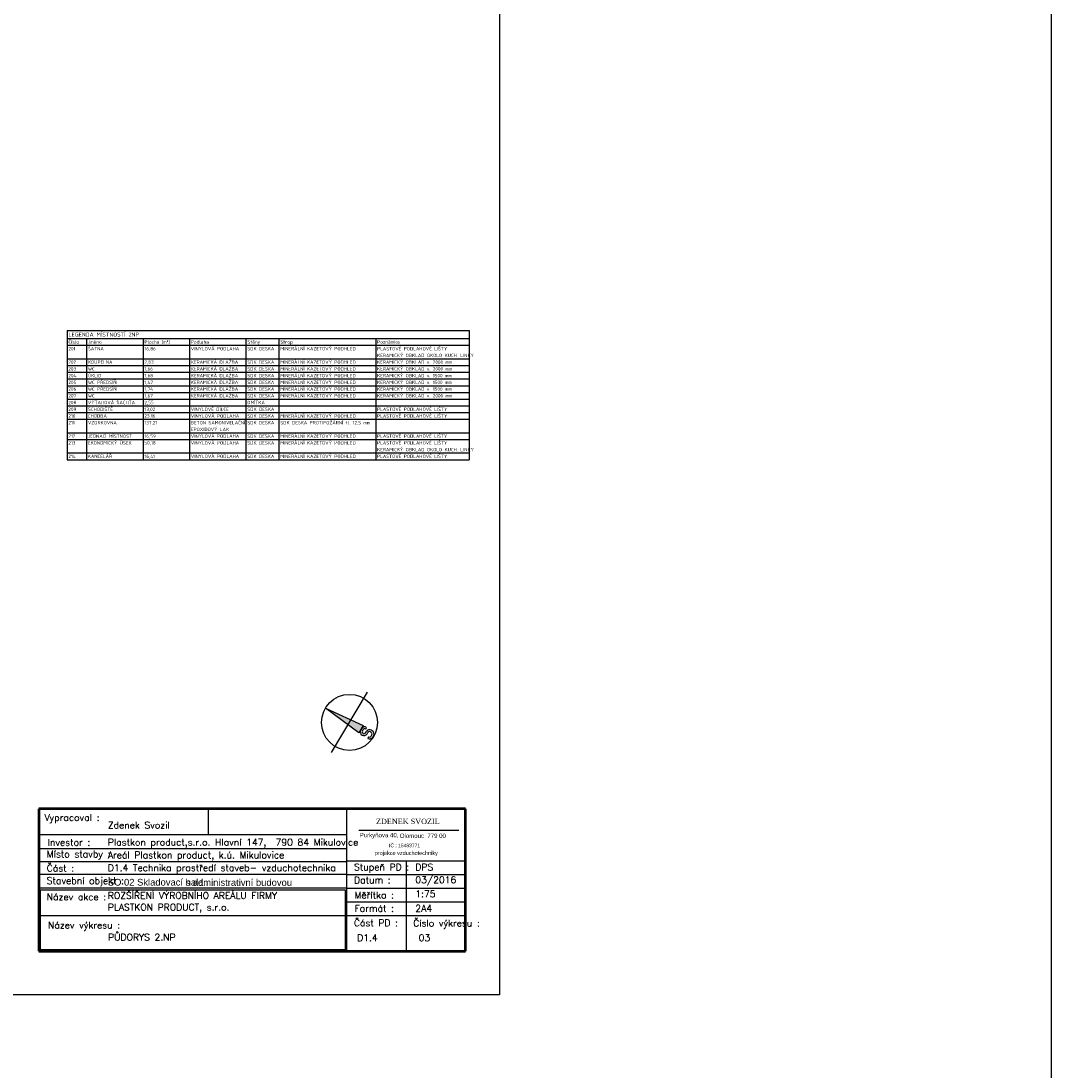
# Model space of a CAD drawing. Header units: millimetres. Extents: x 6435372 to 7248404, y 1559872 to 1886246.
# Tile 146 of 208: x 6981084 to 7004053, y 1648114 to 1671529. Entities that reach past the tile are written whole.
import ezdxf

# ---------------------------------------------------------------- set-up
doc = ezdxf.new("R2010")
doc.units = ezdxf.units.MM
for name, color, linetype in [('Popisky', 7, 'Continuous'), ('Stavba', 152, 'Continuous'), ('ZTI_KAN_popis', 7, 'Continuous')]:
    doc.layers.add(name, color=color, linetype=linetype)
doc.styles.add('ARIEL', font='arial.ttf')
doc.styles.add('ROMANS', font='ROMANS', dxfattribs={"height": 0.2})
doc.styles.add('TABULKY', font='isocpeur.ttf')
doc.styles.add('TIMESCE', font='times.ttf')

msp = doc.modelspace()

# ---------------------------------------------------------------- linework, layer by layer
at = {"color": 0, "linetype": 'ByBlock', "lineweight": -2}
msp.add_line((6988010, 1655215.6), (6988808.8, 1656559.6), dxfattribs=at)
at = {"linetype": 'Continuous', "lineweight": 50}
for p, q in [((6990996.6, 1653957.1), (6981484, 1653957.1)), ((6981484, 1653957.1), (6981484, 1650784.5)), ((6990996.6, 1650784.5), (6990996.6, 1653957.1)), ((6981484, 1650784.5), (6990996.6, 1650784.5))]:
    msp.add_line(p, q, dxfattribs=at)
at = {"linetype": 'Continuous'}
for p, q in [((6985256.4, 1653957.1), (6985256.4, 1653383.2)), ((6988352.8, 1652370.8), (6988352.8, 1653957.1)), ((6988352.8, 1653383.2), (6981484, 1653383.2)), ((6988613.8, 1653488.2), (6990848, 1653488.2)), ((6988352.8, 1653065.9), (6981484, 1653065.9)), ((6988352.8, 1652780.9), (6981484, 1652780.9)), ((6988352.8, 1652802.1), (6990996.6, 1652802.1)), ((6989674.7, 1652802.1), (6989674.7, 1651577.7)), ((6988352.8, 1652496), (6990996.6, 1652496)), ((6988352.8, 1652189.9), (6981484, 1652189.9)), ((6988352.8, 1650784.5), (6988352.8, 1652370.8)), ((6988352.8, 1652189.9), (6990996.6, 1652189.9)), ((6988352.8, 1651883.8), (6990996.6, 1651883.8)), ((6988309.5, 1651577.7), (6981515.8, 1651577.7)), ((6989674.7, 1651577.7), (6988352.8, 1651577.7)), ((6989674.7, 1651577.7), (6989674.7, 1650784.5)), ((6990996.6, 1651577.7), (6989674.7, 1651577.7))]:
    msp.add_line(p, q, dxfattribs=at)
at = {"flags": 128}
msp.add_lwpolyline([(6960255.8, 1672085.8), (6991755.8, 1672085.8), (6991755.8, 1649810.8), (6960255.8, 1649810.8)], close=True, dxfattribs=at)
at = {"color": 0, "linetype": 'ByBlock', "lineweight": -2}
msp.add_lwpolyline([(6988711.6, 1655818.6), (6988613.8, 1655654), (6987872.1, 1656206.9)], close=True, dxfattribs=at)
for points in [[(6988660.4, 1655718.9), (6988649.6, 1655688.3), (6988651.2, 1655655.8), (6988665.2, 1655626.5), (6988689.4, 1655604.8)], [(6988677.4, 1655747.5), (6988660.4, 1655718.9)], [(6988791.6, 1655776.7), (6988760.9, 1655787.5), (6988728.5, 1655785.8), (6988699.2, 1655771.7), (6988677.4, 1655747.5)], [(6988696.2, 1655697.7), (6988690.3, 1655676.9), (6988695.6, 1655656), (6988710.7, 1655640.5)], [(6988696.2, 1655697.7), (6988713.2, 1655726.3)], [(6988770.3, 1655740.9), (6988749.5, 1655746.7), (6988728.6, 1655741.4), (6988713.2, 1655726.3)], [(6988767.8, 1655655.1), (6988784.8, 1655683.8)], [(6988770.3, 1655740.9), (6988791.6, 1655776.7)], [(6988916.8, 1655702.2), (6988898.9, 1655712.9), (6988868.3, 1655723.7), (6988835.8, 1655722), (6988806.5, 1655707.9), (6988784.8, 1655683.8)], [(6988877.6, 1655677.1), (6988856.9, 1655682.9), (6988836, 1655677.6), (6988820.6, 1655662.5)], [(6988945.8, 1655588), (6988956.7, 1655618.7), (6988955, 1655651.2), (6988941, 1655680.5), (6988916.8, 1655702.2)], [(6988689.4, 1655604.8), (6988720.1, 1655593.9), (6988752.5, 1655595.6), (6988781.8, 1655609.7), (6988803.5, 1655633.9)], [(6988710.7, 1655640.5), (6988731.4, 1655634.8), (6988752.3, 1655640.1), (6988767.8, 1655655.1)], [(6988803.5, 1655633.9), (6988820.6, 1655662.5)], [(6988835.9, 1655566.1), (6988814.7, 1655530.3)], [(6988814.7, 1655530.3), (6988845.2, 1655519.5), (6988877.7, 1655521.2), (6988907.1, 1655535.2), (6988928.8, 1655559.4)], [(6988835.9, 1655566.1), (6988856.7, 1655560.3), (6988877.6, 1655565.6), (6988893, 1655580.7)], [(6988895.6, 1655666.4), (6988877.6, 1655677.1)], [(6988893, 1655580.7), (6988910, 1655609.3)], [(6988910, 1655609.3), (6988915.9, 1655630.1), (6988910.6, 1655651), (6988895.6, 1655666.4)], [(6988928.8, 1655559.4), (6988945.8, 1655588)]]:
    msp.add_lwpolyline(points, dxfattribs=at)
at = {"linetype": 'Continuous', "flags": 128}
msp.add_lwpolyline([(6981515.8, 1652154.9), (6988309.5, 1652154.9), (6988309.5, 1650816.1), (6981515.8, 1650816.1)], close=True, dxfattribs=at)
at = {"color": 0, "linetype": 'ByBlock', "lineweight": -2}
msp.add_circle((6988409.4, 1655887.6), 625, dxfattribs=at)
msp.add_solid([(6988613.8, 1655654), (6988711.6, 1655818.6), (6987872.1, 1656206.9)], dxfattribs=at)
at = {"layer": 'Popisky'}
msp.add_line((6988352.8, 1652496), (6981484, 1652496), dxfattribs=at)
at = {"layer": 'Stavba'}
for p, q in [((6982110.9, 1664627), (6991079.7, 1664627)), ((6982110.9, 1664627), (6982110.9, 1664447)), ((6991079.7, 1664627), (6991079.7, 1664447)), ((6982110.9, 1664447), (6982110.9, 1664297)), ((6982110.9, 1664447), (6982545.9, 1664447)), ((6982545.9, 1664447), (6983805.9, 1664447)), ((6982545.9, 1664447), (6982545.9, 1664297)), ((6983805.9, 1664447), (6984840.9, 1664447)), ((6983805.9, 1664447), (6983805.9, 1664297)), ((6984840.9, 1664447), (6986100.9, 1664447)), ((6984840.9, 1664447), (6984840.9, 1664297)), ((6986100.9, 1664447), (6986835.9, 1664447)), ((6986100.9, 1664447), (6986100.9, 1664297)), ((6986835.9, 1664447), (6988994.7, 1664447)), ((6986835.9, 1664447), (6986835.9, 1664297)), ((6988994.7, 1664447), (6991079.7, 1664447)), ((6988994.7, 1664447), (6988994.7, 1664297)), ((6991079.7, 1664447), (6991079.7, 1664297)), ((6982110.9, 1664297), (6982110.9, 1661747)), ((6982110.9, 1664297), (6982545.9, 1664297)), ((6982545.9, 1664297), (6983805.9, 1664297)), ((6982545.9, 1664297), (6982545.9, 1661747)), ((6983805.9, 1664297), (6984840.9, 1664297)), ((6983805.9, 1664297), (6983805.9, 1661747)), ((6984840.9, 1664297), (6986100.9, 1664297)), ((6984840.9, 1664297), (6984840.9, 1661747)), ((6986100.9, 1664297), (6986835.9, 1664297)), ((6986100.9, 1664297), (6986100.9, 1661747)), ((6986835.9, 1664297), (6988994.7, 1664297)), ((6986835.9, 1664297), (6986835.9, 1661747)), ((6988994.7, 1664297), (6991079.7, 1664297)), ((6988994.7, 1664297), (6988994.7, 1661747)), ((6991079.7, 1664297), (6991079.7, 1661747)), ((6982110.9, 1663997), (6982545.9, 1663997)), ((6982545.9, 1663997), (6983805.9, 1663997)), ((6983805.9, 1663997), (6984840.9, 1663997)), ((6984840.9, 1663997), (6986100.9, 1663997)), ((6986100.9, 1663997), (6986835.9, 1663997)), ((6986835.9, 1663997), (6988994.7, 1663997)), ((6988994.7, 1663997), (6991079.7, 1663997)), ((6982110.9, 1663847), (6982545.9, 1663847)), ((6982110.9, 1663697), (6982545.9, 1663697)), ((6982545.9, 1663847), (6983805.9, 1663847)), ((6982545.9, 1663697), (6983805.9, 1663697)), ((6983805.9, 1663847), (6984840.9, 1663847)), ((6983805.9, 1663697), (6984840.9, 1663697)), ((6984840.9, 1663847), (6986100.9, 1663847)), ((6984840.9, 1663697), (6986100.9, 1663697)), ((6986100.9, 1663847), (6986835.9, 1663847)), ((6986100.9, 1663697), (6986835.9, 1663697)), ((6986835.9, 1663847), (6988994.7, 1663847)), ((6986835.9, 1663697), (6988994.7, 1663697)), ((6988994.7, 1663847), (6991079.7, 1663847)), ((6988994.7, 1663697), (6991079.7, 1663697)), ((6982110.9, 1663547), (6982545.9, 1663547)), ((6982545.9, 1663547), (6983805.9, 1663547)), ((6983805.9, 1663547), (6984840.9, 1663547)), ((6984840.9, 1663547), (6986100.9, 1663547)), ((6986100.9, 1663547), (6986835.9, 1663547)), ((6986835.9, 1663547), (6988994.7, 1663547)), ((6988994.7, 1663547), (6991079.7, 1663547)), ((6982110.9, 1663397), (6982545.9, 1663397)), ((6982110.9, 1663247), (6982545.9, 1663247)), ((6982545.9, 1663397), (6983805.9, 1663397)), ((6982545.9, 1663247), (6983805.9, 1663247)), ((6983805.9, 1663397), (6984840.9, 1663397)), ((6983805.9, 1663247), (6984840.9, 1663247)), ((6984840.9, 1663397), (6986100.9, 1663397)), ((6984840.9, 1663247), (6986100.9, 1663247)), ((6986100.9, 1663397), (6986835.9, 1663397)), ((6986100.9, 1663247), (6986835.9, 1663247)), ((6986835.9, 1663397), (6988994.7, 1663397)), ((6986835.9, 1663247), (6988994.7, 1663247)), ((6988994.7, 1663397), (6991079.7, 1663397)), ((6988994.7, 1663247), (6991079.7, 1663247)), ((6982110.9, 1663097), (6982545.9, 1663097)), ((6982110.9, 1662947), (6982545.9, 1662947)), ((6982545.9, 1663097), (6983805.9, 1663097)), ((6982545.9, 1662947), (6983805.9, 1662947)), ((6983805.9, 1663097), (6984840.9, 1663097)), ((6983805.9, 1662947), (6984840.9, 1662947)), ((6984840.9, 1663097), (6986100.9, 1663097)), ((6984840.9, 1662947), (6986100.9, 1662947)), ((6986100.9, 1663097), (6986835.9, 1663097)), ((6986100.9, 1662947), (6986835.9, 1662947)), ((6986835.9, 1663097), (6988994.7, 1663097)), ((6986835.9, 1662947), (6988994.7, 1662947)), ((6988994.7, 1663097), (6991079.7, 1663097)), ((6988994.7, 1662947), (6991079.7, 1662947)), ((6982110.9, 1662797), (6982545.9, 1662797)), ((6982545.9, 1662797), (6983805.9, 1662797)), ((6983805.9, 1662797), (6984840.9, 1662797)), ((6984840.9, 1662797), (6986100.9, 1662797)), ((6986100.9, 1662797), (6986835.9, 1662797)), ((6986835.9, 1662797), (6988994.7, 1662797)), ((6988994.7, 1662797), (6991079.7, 1662797)), ((6982110.9, 1662647), (6982545.9, 1662647)), ((6982545.9, 1662647), (6983805.9, 1662647)), ((6983805.9, 1662647), (6984840.9, 1662647)), ((6984840.9, 1662647), (6986100.9, 1662647)), ((6986100.9, 1662647), (6986835.9, 1662647)), ((6986835.9, 1662647), (6988994.7, 1662647)), ((6988994.7, 1662647), (6991079.7, 1662647)), ((6982110.9, 1662347), (6982545.9, 1662347)), ((6982545.9, 1662347), (6983805.9, 1662347)), ((6983805.9, 1662347), (6984840.9, 1662347)), ((6984840.9, 1662347), (6986100.9, 1662347)), ((6986100.9, 1662347), (6986835.9, 1662347)), ((6986835.9, 1662347), (6988994.7, 1662347)), ((6988994.7, 1662347), (6991079.7, 1662347)), ((6982110.9, 1662197), (6982545.9, 1662197)), ((6982545.9, 1662197), (6983805.9, 1662197)), ((6983805.9, 1662197), (6984840.9, 1662197)), ((6984840.9, 1662197), (6986100.9, 1662197)), ((6986100.9, 1662197), (6986835.9, 1662197)), ((6986835.9, 1662197), (6988994.7, 1662197)), ((6988994.7, 1662197), (6991079.7, 1662197)), ((6982110.9, 1661897), (6982545.9, 1661897)), ((6982545.9, 1661897), (6983805.9, 1661897)), ((6983805.9, 1661897), (6984840.9, 1661897)), ((6984840.9, 1661897), (6986100.9, 1661897)), ((6986100.9, 1661897), (6986835.9, 1661897)), ((6986835.9, 1661897), (6988994.7, 1661897)), ((6988994.7, 1661897), (6991079.7, 1661897)), ((6982110.9, 1661747), (6982545.9, 1661747)), ((6982545.9, 1661747), (6983805.9, 1661747)), ((6983805.9, 1661747), (6984840.9, 1661747)), ((6984840.9, 1661747), (6986100.9, 1661747)), ((6986100.9, 1661747), (6986835.9, 1661747)), ((6986835.9, 1661747), (6988994.7, 1661747)), ((6988994.7, 1661747), (6991079.7, 1661747))]:
    msp.add_line(p, q, dxfattribs=at)
at = {"layer": 'ZTI_KAN_popis', "ltscale": 400}
msp.add_lwpolyline([(6956215.1, 1729402.7), (7004053, 1729402.7), (7004053, 1613457.3), (6956215.1, 1613457.3)], close=True, dxfattribs=at)

# ---------------------------------------------------------------- texts
for s, height, style, p in [('ZDENEK SVOZIL', 119.154, 'TIMESCE', (6989000.8, 1653620.9)), ('Purkyňova 40,', 96.652, 'ARIEL', (6988637.3, 1653326.8)), ('Olomouc  779 00     ', 96.652, 'ARIEL', (6989530.8, 1653311.6)), ('IČ : 15483771    ', 79.079, 'ARIEL', (6989290.7, 1653104.5)), ('projekce vzduchotechniky', 87.865, 'ARIEL', (6988973.5, 1652931.8))]:
    msp.add_text(s, height=height, dxfattribs=dict(style=style)).set_placement(p)
at = {"linetype": 'Continuous', "style": 'ROMANS'}
for s, p in [('Plastkon product,s.r.o. Hlavní 147,  790 84 Mikulovice', (6983019.9, 1653140.6)), ('Areál Plastkon product, k.ú. Mikulovice ', (6983019.9, 1652855.7)), ('D1.4 Technika prostředí staveb- vzduchotechnika', (6983019.9, 1652570.8)), ('ROZŠÍŘENÍ VÝROBNÍHO AREÁLU FIRMY', (6983019.9, 1651952.4)), ('PLASTKON PRODUCT, s.r.o.', (6983019.9, 1651692.1))]:
    msp.add_text(s, height=150, dxfattribs=at).set_placement(p)
at = {"linetype": 'Continuous', "char_height": 150, "attachment_point": 4, "style": 'ROMANS'}
for s, insert in [('{Vypracoval :}', (6981606.3, 1653742.4)), ('{Zdenek Svozil}', (6983019.9, 1653596.9)), ('{Investor :}', (6981677.1, 1653211.8)), ('{Místo stavby :}', (6981657.9, 1652928.3)), ('{Část :}', (6981657.9, 1652636.9)), ('{Stupeň PD :}', (6988511.5, 1652636.7)), ('{DPS}', (6989877.6, 1652662.1)), ('{Stavební objekt :}', (6981657.9, 1652333.3)), ('{Datum :}', (6988511.5, 1652371.7)), ('{03/2016}', (6989877.6, 1652353)), ('{Název akce :}', (6981657.9, 1651996.5)), ('{Měřítko :}', (6988521.2, 1652036.4)), ('{1:75}', (6989877.6, 1652065.2)), ('{Formát :}', (6988521.2, 1651741.1)), ('{2A4}', (6989877.6, 1651741.8)), ('{Část PD :}', (6988507.5, 1651415.8)), ('{Číslo výkresu :}', (6989830.1, 1651386.6)), ('{Název výkresu :}', (6981686.7, 1651341.3)), ('{PŮDORYS 2.NP}', (6983026, 1651097.7)), ('{D1.4}', (6988579.8, 1651086.1)), ('{03}', (6989951.9, 1651086.1))]:
    msp.add_mtext(s, dxfattribs=dict(at, insert=insert))
at = {"linetype": 'Continuous', "char_height": 150, "width": 2339.233, "attachment_point": 4, "style": 'ROMANS'}
for s, insert in [('{\\fArial|b0|i0|c238|p34;SO 02 Skladovací hala }', (6983019.9, 1652323.1)), ('{\\fArial|b0|i0|c238|p34;s administrativní budovou}', (6984751.2, 1652317.2))]:
    msp.add_mtext(s, dxfattribs=dict(at, insert=insert))
at = {"layer": 'Stavba', "style": 'TABULKY'}
for s, height, p in [('LEGENDA MÍSTNOSTÍ 2NP', 90, (6982140.9, 1664492)), ('Číslo', 75, (6982140.9, 1664334.5)), ('Jméno', 75, (6982575.9, 1664334.5)), ('Plocha [m²]', 75, (6983835.9, 1664334.5)), ('Podlaha', 75, (6984870.9, 1664334.5)), ('Stěny', 75, (6986130.9, 1664334.5)), ('Strop', 75, (6986865.9, 1664334.5)), ('Poznámka', 75, (6989024.7, 1664334.5)), ('201', 75, (6982140.9, 1664184.5)), ('ŠATNA', 75, (6982575.9, 1664184.5)), ('16,86', 75, (6983835.9, 1664184.5)), ('VINYLOVÁ PODLAHA', 75, (6984870.9, 1664184.5)), ('SDK DESKA', 75, (6986130.9, 1664184.5)), ('MINERÁLNÍ KAZETOVÝ PODHLED', 75, (6986865.9, 1664184.5)), ('PLASTOVÉ PODLAHOVÉ LIŠTY', 75, (6989024.7, 1664184.5)), ('KERAMICKÝ OBKLAD OKOLO KUCH. LINKY', 75, (6989024.7, 1664034.5)), ('202', 75, (6982140.9, 1663884.5)), ('KOUPELNA', 75, (6982575.9, 1663884.5)), ('2,83', 75, (6983835.9, 1663884.5)), ('KERAMICKÁ DLAŽBA', 75, (6984870.9, 1663884.5)), ('SDK DESKA', 75, (6986130.9, 1663884.5)), ('MINERÁLNÍ KAZETOVÝ PODHLED', 75, (6986865.9, 1663884.5)), ('KERAMICKÝ OBKLAD v. 2000 mm', 75, (6989024.7, 1663884.5)), ('203', 75, (6982140.9, 1663734.5)), ('204', 75, (6982140.9, 1663584.5)), ('WC', 75, (6982575.9, 1663734.5)), ('ÚKLID', 75, (6982575.9, 1663584.5)), ('1,66', 75, (6983835.9, 1663734.5)), ('1,68', 75, (6983835.9, 1663584.5)), ('KERAMICKÁ DLAŽBA', 75, (6984870.9, 1663734.5)), ('KERAMICKÁ DLAŽBA', 75, (6984870.9, 1663584.5)), ('SDK DESKA', 75, (6986130.9, 1663734.5)), ('SDK DESKA', 75, (6986130.9, 1663584.5)), ('MINERÁLNÍ KAZETOVÝ PODHLED', 75, (6986865.9, 1663734.5)), ('MINERÁLNÍ KAZETOVÝ PODHLED', 75, (6986865.9, 1663584.5)), ('KERAMICKÝ OBKLAD v. 2000 mm', 75, (6989024.7, 1663734.5)), ('KERAMICKÝ OBKLAD v. 1500 mm', 75, (6989024.7, 1663584.5)), ('205', 75, (6982140.9, 1663434.5)), ('WC PŘEDSÍŇ', 75, (6982575.9, 1663434.5)), ('1,47', 75, (6983835.9, 1663434.5)), ('KERAMICKÁ DLAŽBA', 75, (6984870.9, 1663434.5)), ('SDK DESKA', 75, (6986130.9, 1663434.5)), ('MINERÁLNÍ KAZETOVÝ PODHLED', 75, (6986865.9, 1663434.5)), ('KERAMICKÝ OBKLAD v. 1500 mm', 75, (6989024.7, 1663434.5)), ('206', 75, (6982140.9, 1663284.5)), ('207', 75, (6982140.9, 1663134.5)), ('WC PŘEDSÍŇ', 75, (6982575.9, 1663284.5)), ('WC', 75, (6982575.9, 1663134.5)), ('1,74', 75, (6983835.9, 1663284.5)), ('1,67', 75, (6983835.9, 1663134.5)), ('KERAMICKÁ DLAŽBA', 75, (6984870.9, 1663284.5)), ('KERAMICKÁ DLAŽBA', 75, (6984870.9, 1663134.5)), ('SDK DESKA', 75, (6986130.9, 1663284.5)), ('SDK DESKA', 75, (6986130.9, 1663134.5)), ('MINERÁLNÍ KAZETOVÝ PODHLED', 75, (6986865.9, 1663284.5)), ('MINERÁLNÍ KAZETOVÝ PODHLED', 75, (6986865.9, 1663134.5)), ('KERAMICKÝ OBKLAD v. 1500 mm', 75, (6989024.7, 1663284.5)), ('KERAMICKÝ OBKLAD v. 2000 mm', 75, (6989024.7, 1663134.5)), ('208', 75, (6982140.9, 1662984.5)), ('VÝTAHOVÁ ŠACHTA', 75, (6982575.9, 1662984.5)), ('2,55', 75, (6983835.9, 1662984.5)), ('OMÍTKA', 75, (6986130.9, 1662984.5)), ('209', 75, (6982140.9, 1662834.5)), ('210', 75, (6982140.9, 1662684.5)), ('SCHODIŠTĚ', 75, (6982575.9, 1662834.5)), ('CHODBA', 75, (6982575.9, 1662684.5)), ('23,16', 75, (6983835.9, 1662684.5)), ('13,02', 75, (6983835.9, 1662834.5)), ('VINYLOVÉ DÍLCE', 75, (6984870.9, 1662834.5)), ('VINYLOVÁ PODLAHA', 75, (6984870.9, 1662684.5)), ('SDK DESKA', 75, (6986130.9, 1662834.5)), ('SDK DESKA', 75, (6986130.9, 1662684.5)), ('MINERÁLNÍ KAZETOVÝ PODHLED', 75, (6986865.9, 1662684.5)), ('PLASTOVÉ PODLAHOVÉ LIŠTY', 75, (6989024.7, 1662834.5)), ('PLASTOVÉ PODLAHOVÉ LIŠTY', 75, (6989024.7, 1662684.5)), ('211', 75, (6982140.9, 1662534.5)), ('VZORKOVNA', 75, (6982575.9, 1662534.5)), ('137,21', 75, (6983835.9, 1662534.5)), ('BETON SAMONIVELAČNÍ', 75, (6984870.9, 1662534.5)), ('EPOXIDOVÝ LAK', 75, (6984870.9, 1662384.5)), ('SDK DESKA', 75, (6986130.9, 1662534.5)), ('SDK DESKA PROTIPOŽÁRNÍ tl. 12,5 mm', 75, (6986865.9, 1662534.5)), ('212', 75, (6982140.9, 1662234.5)), ('JEDNACÍ MÍSTNOST', 75, (6982575.9, 1662234.5)), ('16,59', 75, (6983835.9, 1662234.5)), ('VINYLOVÁ PODLAHA', 75, (6984870.9, 1662234.5)), ('SDK DESKA', 75, (6986130.9, 1662234.5)), ('MINERÁLNÍ KAZETOVÝ PODHLED', 75, (6986865.9, 1662234.5)), ('PLASTOVÉ PODLAHOVÉ LIŠTY', 75, (6989024.7, 1662234.5)), ('213', 75, (6982140.9, 1662084.5)), ('EKONOMICKÝ ÚSEK', 75, (6982575.9, 1662084.5)), ('50,18', 75, (6983835.9, 1662084.5)), ('VINYLOVÁ PODLAHA', 75, (6984870.9, 1662084.5)), ('SDK DESKA', 75, (6986130.9, 1662084.5)), ('MINERÁLNÍ KAZETOVÝ PODHLED', 75, (6986865.9, 1662084.5)), ('PLASTOVÉ PODLAHOVÉ LIŠTY', 75, (6989024.7, 1662084.5)), ('KERAMICKÝ OBKLAD OKOLO KUCH. LINKY', 75, (6989024.7, 1661934.5)), ('214', 75, (6982140.9, 1661784.5)), ('KANCELÁŘ', 75, (6982575.9, 1661784.5)), ('16,41', 75, (6983835.9, 1661784.5)), ('VINYLOVÁ PODLAHA', 75, (6984870.9, 1661784.5)), ('SDK DESKA', 75, (6986130.9, 1661784.5)), ('MINERÁLNÍ KAZETOVÝ PODHLED', 75, (6986865.9, 1661784.5)), ('PLASTOVÉ PODLAHOVÉ LIŠTY', 75, (6989024.7, 1661784.5))]:
    msp.add_text(s, height=height, dxfattribs=at).set_placement(p)

doc.saveas('drawing.dxf')
